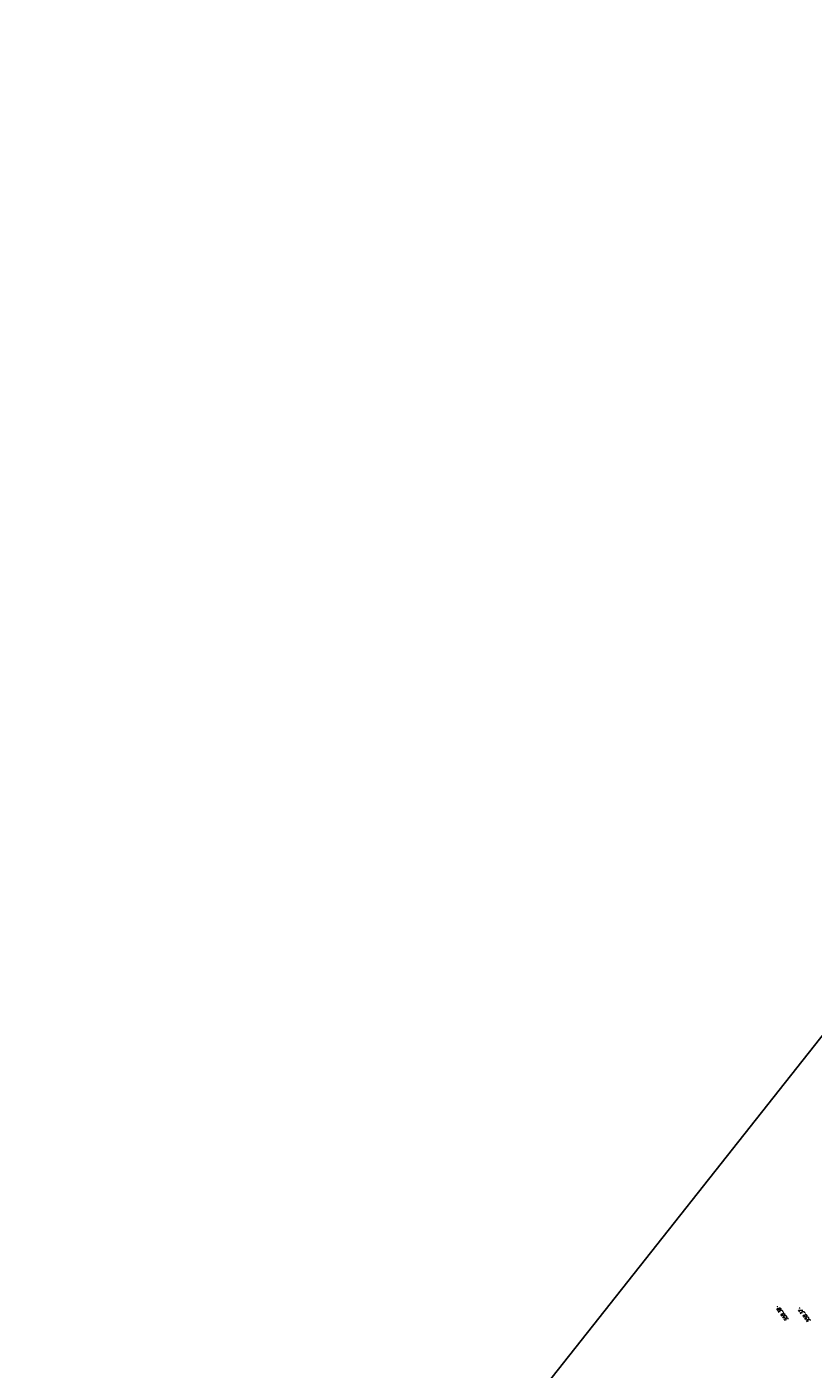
# Model space of a CAD drawing. Header units: metres. Extents: x 2 to 485, y 6 to 594.
# Tile 27 of 176: x 2 to 100, y 190 to 357. Entities that reach past the tile are written whole.
import ezdxf
from ezdxf.enums import TextEntityAlignment as Align

# ---------------------------------------------------------------- set-up
doc = ezdxf.new("R2010")
doc.units = ezdxf.units.M
doc.header["$LTSCALE"] = 0.0125
doc.layers.add('260241_A_bea$0$B53_HAUPTHOEHEN', color=4, linetype='Continuous')
doc.layers.add('260241_A_bea$0$B54_HOEHEN', color=253, linetype='Continuous')
doc.layers.add('260241_A_bea$0$B62_PLOTBOX', color=9, linetype='Continuous', plot=False)
doc.styles.add('260241_A_bea$0$ROMANS', font='ROMANS')

# ---------------------------------------------------------------- blocks, each defined once
blk = doc.blocks.new('260241_A_bea$0$HOEHENPKT_ZENTR')
at = {"const_width": 0.75}
blk.add_lwpolyline([(-0.375, 0, 1), (0.375, 0, 1)], format="xyb", close=True, dxfattribs=at)

msp = doc.modelspace()

# ---------------------------------------------------------------- linework, layer by layer
at = {"layer": '260241_A_bea$0$B62_PLOTBOX', "linetype": 'Continuous'}
msp.add_line((200.84, 356.71), (2.23, 105.8), dxfattribs=at)

# ---------------------------------------------------------------- block references
at = {"layer": '260241_A_bea$0$B54_HOEHEN', "color": 252, "xscale": 0.125, "yscale": 0.125}
for p in [(95.79, 197.29), (98.55, 197.12)]:
    msp.add_blockref('260241_A_bea$0$HOEHENPKT_ZENTR', p, dxfattribs=at)

# ---------------------------------------------------------------- texts
at = {"layer": '260241_A_bea$0$B53_HAUPTHOEHEN', "color": 252, "style": '260241_A_bea$0$ROMANS', "oblique": 15, "width": 0.75}
for s, p in [('558.38', (95.9, 197.08)), ('558.37', (98.65, 196.92))]:
    msp.add_text(s, height=0.45, rotation=126.6418, dxfattribs=at).set_placement(p, align=Align.MIDDLE_RIGHT)

doc.saveas('drawing.dxf')
